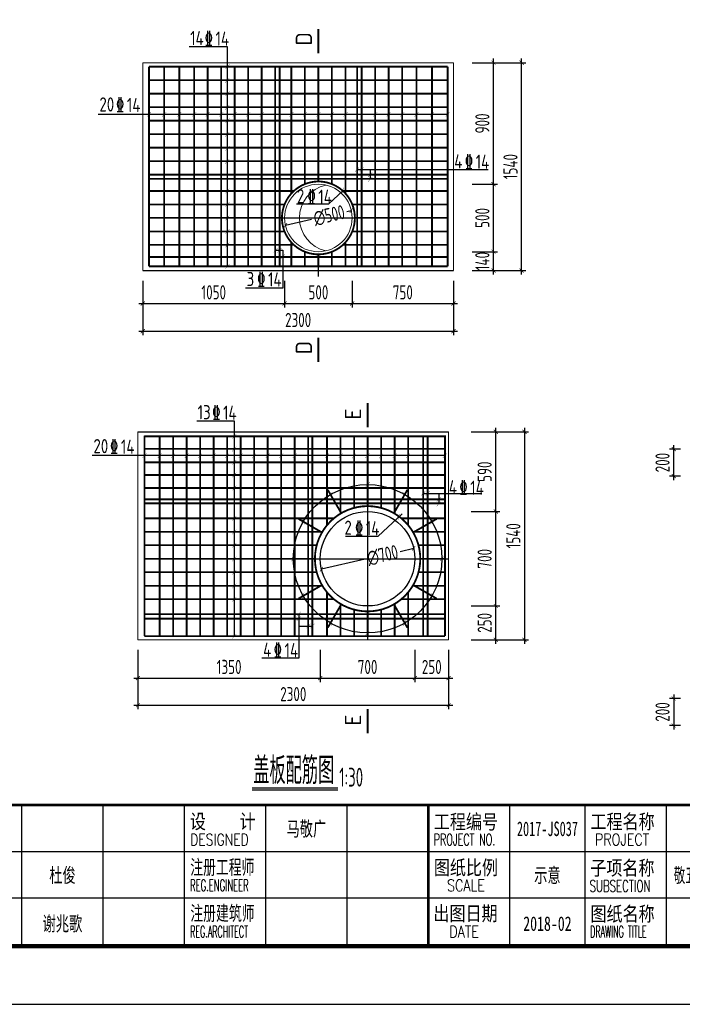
# Model space of a CAD drawing. Extents: x 1154951 to 1182252, y 3484725 to 3514600.
# Tile 3 of 55: x 1166458 to 1171363, y 3484725 to 3492020. Entities that reach past the tile are written whole.
import ezdxf
from ezdxf.enums import TextEntityAlignment as Align

# ---------------------------------------------------------------- set-up
doc = ezdxf.new("R2010")
doc.units = 0
doc.layers.get('0').update_dxf_attribs({"linetype": 'CONTINUOUS'})
doc.layers.get('Defpoints').update_dxf_attribs({"linetype": 'CONTINUOUS'})
for name, color, linetype in [('DIM', 4, 'CONTINUOUS'), ('GPSCOMMON', 7, 'CONTINUOUS'), ('REIN', 1, 'CONTINUOUS'), ('THICK', 6, 'CONTINUOUS'), ('轴线', 5, 'CONTINUOUS')]:
    doc.layers.add(name, color=color, linetype=linetype)
doc.layers.add('JG', color=7, linetype='CONTINUOUS', lineweight=20)
doc.styles.add('gpshz', font='tssdeng.shx', dxfattribs={"width": 0.8, "height": 2.5, "bigfont": 'hztxt.shx'})
doc.styles.add('TSSD_Dimension', font='tssdeng.shx', dxfattribs={"width": 0.7, "bigfont": 'Hztxt.shx'})
doc.styles.add('TSSD_Rein', font='tssdeng.shx', dxfattribs={"width": 0.7, "bigfont": 'hztxt.shx'})
doc.styles.add('图签', font='txt', dxfattribs={"width": 0.66})
doc.styles.add('图签 1', font='romanc.shx', dxfattribs={"width": 0.8})
doc.dimstyles.new('TSSD_30_30', dxfattribs={"dimtxt": 105, "dimasz": 30, "dimexe": 30, "dimexo": 75, "dimgap": 30, "dimtad": 1, "dimdec": 0, "dimzin": 0, "dimdsep": 46, "dimtxsty": 'TSSD_Dimension', "dimblk": 'ARCHTICK', "dimblk1": 'ARCHTICK', "dimblk2": 'ARCHTICK', "dimcen": 0, "dimdle": 30, "dimclrt": 7, "dimadec": 0, "dimazin": 0, "dimtfac": 1, "dimtdec": 0, "dimtix": 1, "dimtmove": 2, "dimatfit": 3, "dimfxl": 0, "dimtolj": 1, "dimtzin": 0, "dimarcsym": 0})

# ---------------------------------------------------------------- blocks, each defined once
blk = doc.blocks.new('_ARCHTICK')
at = {"color": 0, "linetype": 'ByBlock', "const_width": 0.15}
blk.add_lwpolyline([(-0.5, -0.5), (0.5, 0.5)], dxfattribs=at)
blk = doc.blocks.new('*D411')
at = {"layer": 'Defpoints', "color": 0}
for p in [(1169374.8, 3488103.4), (1168692.1, 3487949)]:
    blk.add_point(p, dxfattribs=at)
at = {"layer": 'DIM', "color": 0, "lineweight": -2}
for p, q in [((1169274.9, 3488080.8), (1169374.8, 3488103.4)), ((1169015.1, 3488022.1), (1168692.1, 3487949))]:
    blk.add_line(p, q, dxfattribs=at)
at = {"layer": 'DIM', "color": 0, "lineweight": -2, "xscale": 30, "yscale": 30, "zscale": 30}
for p, rotation in [((1169374.8, 3488103.4), 12.74455608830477), ((1168692.1, 3487949), 192.7445560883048)]:
    blk.add_blockref('_ARCHTICK', p, dxfattribs=dict(at, rotation=rotation))
at = {"layer": 'DIM', "color": 7, "insert": (1169145, 3488051.5), "char_height": 105, "attachment_point": 5, "rotation": 12.74456, "style": 'TSSD_Dimension'}
blk.add_mtext('\\A1;∅700', dxfattribs=at)
blk = doc.blocks.new('*D412')
at = {"layer": 'Defpoints', "color": 0}
for p in [(1168913, 3490606.4), (1168425.3, 3490496.1)]:
    blk.add_point(p, dxfattribs=at)
at = {"layer": 'DIM', "color": 0, "lineweight": -2}
for p, q in [((1168878.7, 3490598.6), (1168913, 3490606.4)), ((1168618.9, 3490539.8), (1168425.3, 3490496.1))]:
    blk.add_line(p, q, dxfattribs=at)
at = {"layer": 'DIM', "color": 0, "lineweight": -2, "xscale": 30, "yscale": 30, "zscale": 30}
for p, rotation in [((1168913, 3490606.4), 12.74455608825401), ((1168425.3, 3490496.1), 192.744556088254)]:
    blk.add_blockref('_ARCHTICK', p, dxfattribs=dict(at, rotation=rotation))
at = {"layer": 'DIM', "color": 7, "insert": (1168748.8, 3490569.2), "char_height": 105, "attachment_point": 5, "rotation": 12.74456, "style": 'TSSD_Dimension'}
blk.add_mtext('\\A1;∅500', dxfattribs=at)
blk = doc.blocks.new('*D413')
at = {"layer": 'Defpoints', "color": 0}
for p in [(1167333.5, 3487426.2), (1168683.5, 3487426.2), (1168683.5, 3487142.2)]:
    blk.add_point(p, dxfattribs=at)
at = {"layer": 'DIM', "color": 0, "lineweight": -2}
for p, q in [((1167333.5, 3487351.2), (1167333.5, 3487112.2)), ((1168683.5, 3487351.2), (1168683.5, 3487112.2)), ((1167303.5, 3487142.2), (1168713.5, 3487142.2))]:
    blk.add_line(p, q, dxfattribs=at)
at = {"layer": 'DIM', "color": 0, "lineweight": -2, "xscale": 30, "yscale": 30, "zscale": 30, "rotation": 180}
blk.add_blockref('_ARCHTICK', (1167333.5, 3487142.2), dxfattribs=at)
at = {"layer": 'DIM', "color": 0, "lineweight": -2, "xscale": 30, "yscale": 30, "zscale": 30}
blk.add_blockref('_ARCHTICK', (1168683.5, 3487142.2), dxfattribs=at)
at = {"layer": 'DIM', "color": 7, "insert": (1168008.5, 3487224.7), "char_height": 105, "attachment_point": 5, "style": 'TSSD_Dimension'}
blk.add_mtext('\\A1;1350', dxfattribs=at)
blk = doc.blocks.new('*D414')
at = {"layer": 'Defpoints', "color": 0}
for p in [(1168683.5, 3487426.2), (1169383.5, 3487426.2), (1169383.5, 3487142.2)]:
    blk.add_point(p, dxfattribs=at)
at = {"layer": 'DIM', "color": 0, "lineweight": -2}
for p, q in [((1168683.5, 3487351.2), (1168683.5, 3487112.2)), ((1169383.5, 3487351.2), (1169383.5, 3487112.2)), ((1168653.5, 3487142.2), (1169413.5, 3487142.2))]:
    blk.add_line(p, q, dxfattribs=at)
at = {"layer": 'DIM', "color": 0, "lineweight": -2, "xscale": 30, "yscale": 30, "zscale": 30, "rotation": 180}
blk.add_blockref('_ARCHTICK', (1168683.5, 3487142.2), dxfattribs=at)
at = {"layer": 'DIM', "color": 0, "lineweight": -2, "xscale": 30, "yscale": 30, "zscale": 30}
blk.add_blockref('_ARCHTICK', (1169383.5, 3487142.2), dxfattribs=at)
at = {"layer": 'DIM', "color": 7, "insert": (1169033.5, 3487224.7), "char_height": 105, "attachment_point": 5, "style": 'TSSD_Dimension'}
blk.add_mtext('\\A1;700', dxfattribs=at)
blk = doc.blocks.new('*D415')
at = {"layer": 'Defpoints', "color": 0}
for p in [(1169383.5, 3487426.2), (1169633.5, 3487426.2), (1169633.5, 3487142.2)]:
    blk.add_point(p, dxfattribs=at)
at = {"layer": 'DIM', "color": 0, "lineweight": -2}
for p, q in [((1169383.5, 3487351.2), (1169383.5, 3487112.2)), ((1169633.5, 3487351.2), (1169633.5, 3487112.2)), ((1169353.5, 3487142.2), (1169663.5, 3487142.2))]:
    blk.add_line(p, q, dxfattribs=at)
at = {"layer": 'DIM', "color": 0, "lineweight": -2, "xscale": 30, "yscale": 30, "zscale": 30, "rotation": 180}
blk.add_blockref('_ARCHTICK', (1169383.5, 3487142.2), dxfattribs=at)
at = {"layer": 'DIM', "color": 0, "lineweight": -2, "xscale": 30, "yscale": 30, "zscale": 30}
blk.add_blockref('_ARCHTICK', (1169633.5, 3487142.2), dxfattribs=at)
at = {"layer": 'DIM', "color": 7, "insert": (1169508.5, 3487224.7), "char_height": 105, "attachment_point": 5, "style": 'TSSD_Dimension'}
blk.add_mtext('\\A1;250', dxfattribs=at)
blk = doc.blocks.new('*D416')
at = {"layer": 'Defpoints', "color": 0}
for p in [(1169725.5, 3487676.2), (1169982.7, 3487676.2), (1169725.5, 3487426.2)]:
    blk.add_point(p, dxfattribs=at)
at = {"layer": 'DIM', "color": 0, "lineweight": -2}
for p, q in [((1169982.7, 3487396.2), (1169982.7, 3487706.2)), ((1169800.5, 3487676.2), (1170012.7, 3487676.2)), ((1169800.5, 3487426.2), (1170012.7, 3487426.2))]:
    blk.add_line(p, q, dxfattribs=at)
at = {"layer": 'DIM', "color": 0, "lineweight": -2, "xscale": 30, "yscale": 30, "zscale": 30}
for p, rotation in [((1169982.7, 3487676.2), 90), ((1169982.7, 3487426.2), 270)]:
    blk.add_blockref('_ARCHTICK', p, dxfattribs=dict(at, rotation=rotation))
at = {"layer": 'DIM', "color": 7, "insert": (1169900.2, 3487551.2), "char_height": 105, "attachment_point": 5, "rotation": 90, "style": 'TSSD_Dimension'}
blk.add_mtext('\\A1;250', dxfattribs=at)
blk = doc.blocks.new('*D417')
at = {"layer": 'Defpoints', "color": 0}
for p in [(1169725.5, 3488376.2), (1169982.7, 3488376.2), (1169725.5, 3487676.2)]:
    blk.add_point(p, dxfattribs=at)
at = {"layer": 'DIM', "color": 0, "lineweight": -2}
for p, q in [((1169800.5, 3488376.2), (1170012.7, 3488376.2)), ((1169982.7, 3487646.2), (1169982.7, 3488406.2)), ((1169800.5, 3487676.2), (1170012.7, 3487676.2))]:
    blk.add_line(p, q, dxfattribs=at)
at = {"layer": 'DIM', "color": 0, "lineweight": -2, "xscale": 30, "yscale": 30, "zscale": 30}
for p, rotation in [((1169982.7, 3488376.2), 90), ((1169982.7, 3487676.2), 270)]:
    blk.add_blockref('_ARCHTICK', p, dxfattribs=dict(at, rotation=rotation))
at = {"layer": 'DIM', "color": 7, "insert": (1169900.2, 3488026.2), "char_height": 105, "attachment_point": 5, "rotation": 90, "style": 'TSSD_Dimension'}
blk.add_mtext('\\A1;700', dxfattribs=at)
blk = doc.blocks.new('*D418')
at = {"layer": 'Defpoints', "color": 0}
for p in [(1169725.5, 3488966.2), (1169982.7, 3488966.2), (1169725.5, 3488376.2)]:
    blk.add_point(p, dxfattribs=at)
at = {"layer": 'DIM', "color": 0, "lineweight": -2}
for p, q in [((1169982.7, 3488346.2), (1169982.7, 3488996.2)), ((1169800.5, 3488966.2), (1170012.7, 3488966.2)), ((1169800.5, 3488376.2), (1170012.7, 3488376.2))]:
    blk.add_line(p, q, dxfattribs=at)
at = {"layer": 'DIM', "color": 0, "lineweight": -2, "xscale": 30, "yscale": 30, "zscale": 30}
for p, rotation in [((1169982.7, 3488966.2), 90), ((1169982.7, 3488376.2), 270)]:
    blk.add_blockref('_ARCHTICK', p, dxfattribs=dict(at, rotation=rotation))
at = {"layer": 'DIM', "color": 7, "insert": (1169900.2, 3488671.2), "char_height": 105, "attachment_point": 5, "rotation": 90, "style": 'TSSD_Dimension'}
blk.add_mtext('\\A1;590', dxfattribs=at)
blk = doc.blocks.new('*D419')
at = {"layer": 'Defpoints', "color": 0}
for p in [(1167369.3, 3490161.2), (1168419.3, 3490161.2), (1168419.3, 3489917.5)]:
    blk.add_point(p, dxfattribs=at)
at = {"layer": 'DIM', "color": 0, "lineweight": -2}
for p, q in [((1167369.3, 3490086.2), (1167369.3, 3489887.5)), ((1168419.3, 3490086.2), (1168419.3, 3489887.5)), ((1167339.3, 3489917.5), (1168449.3, 3489917.5))]:
    blk.add_line(p, q, dxfattribs=at)
at = {"layer": 'DIM', "color": 0, "lineweight": -2, "xscale": 30, "yscale": 30, "zscale": 30, "rotation": 180}
blk.add_blockref('_ARCHTICK', (1167369.3, 3489917.5), dxfattribs=at)
at = {"layer": 'DIM', "color": 0, "lineweight": -2, "xscale": 30, "yscale": 30, "zscale": 30}
blk.add_blockref('_ARCHTICK', (1168419.3, 3489917.5), dxfattribs=at)
at = {"layer": 'DIM', "color": 7, "insert": (1167894.3, 3490000), "char_height": 105, "attachment_point": 5, "style": 'TSSD_Dimension'}
blk.add_mtext('\\A1;1050', dxfattribs=at)
blk = doc.blocks.new('*D420')
at = {"layer": 'Defpoints', "color": 0}
for p in [(1168419.3, 3490161.2), (1168919.3, 3490161.2), (1168919.3, 3489917.5)]:
    blk.add_point(p, dxfattribs=at)
at = {"layer": 'DIM', "color": 0, "lineweight": -2}
for p, q in [((1168419.3, 3490086.2), (1168419.3, 3489887.5)), ((1168919.3, 3490086.2), (1168919.3, 3489887.5)), ((1168389.3, 3489917.5), (1168949.3, 3489917.5))]:
    blk.add_line(p, q, dxfattribs=at)
at = {"layer": 'DIM', "color": 0, "lineweight": -2, "xscale": 30, "yscale": 30, "zscale": 30, "rotation": 180}
blk.add_blockref('_ARCHTICK', (1168419.3, 3489917.5), dxfattribs=at)
at = {"layer": 'DIM', "color": 0, "lineweight": -2, "xscale": 30, "yscale": 30, "zscale": 30}
blk.add_blockref('_ARCHTICK', (1168919.3, 3489917.5), dxfattribs=at)
at = {"layer": 'DIM', "color": 7, "insert": (1168669.3, 3490000), "char_height": 105, "attachment_point": 5, "style": 'TSSD_Dimension'}
blk.add_mtext('\\A1;500', dxfattribs=at)
blk = doc.blocks.new('*D421')
at = {"layer": 'Defpoints', "color": 0}
for p in [(1168919.3, 3490161.2), (1169669.3, 3490161.2), (1169669.3, 3489917.5)]:
    blk.add_point(p, dxfattribs=at)
at = {"layer": 'DIM', "color": 0, "lineweight": -2}
for p, q in [((1168919.3, 3490086.2), (1168919.3, 3489887.5)), ((1169669.3, 3490086.2), (1169669.3, 3489887.5)), ((1168889.3, 3489917.5), (1169699.3, 3489917.5))]:
    blk.add_line(p, q, dxfattribs=at)
at = {"layer": 'DIM', "color": 0, "lineweight": -2, "xscale": 30, "yscale": 30, "zscale": 30, "rotation": 180}
blk.add_blockref('_ARCHTICK', (1168919.3, 3489917.5), dxfattribs=at)
at = {"layer": 'DIM', "color": 0, "lineweight": -2, "xscale": 30, "yscale": 30, "zscale": 30}
blk.add_blockref('_ARCHTICK', (1169669.3, 3489917.5), dxfattribs=at)
at = {"layer": 'DIM', "color": 7, "insert": (1169294.3, 3490000), "char_height": 105, "attachment_point": 5, "style": 'TSSD_Dimension'}
blk.add_mtext('\\A1;750', dxfattribs=at)
blk = doc.blocks.new('*D422')
at = {"layer": 'Defpoints', "color": 0}
for p in [(1169733.5, 3490301.2), (1169965.6, 3490301.2), (1169733.5, 3490161.2)]:
    blk.add_point(p, dxfattribs=at)
at = {"layer": 'DIM', "color": 0, "lineweight": -2}
for p, q in [((1169965.6, 3490131.2), (1169965.6, 3490331.2)), ((1169808.5, 3490301.2), (1169995.6, 3490301.2)), ((1169808.5, 3490161.2), (1169995.6, 3490161.2))]:
    blk.add_line(p, q, dxfattribs=at)
at = {"layer": 'DIM', "color": 0, "lineweight": -2, "xscale": 30, "yscale": 30, "zscale": 30}
for p, rotation in [((1169965.6, 3490301.2), 270), ((1169965.6, 3490161.2), 90)]:
    blk.add_blockref('_ARCHTICK', p, dxfattribs=dict(at, rotation=rotation))
at = {"layer": 'DIM', "color": 7, "insert": (1169883.1, 3490231.2), "char_height": 105, "attachment_point": 5, "rotation": 90, "style": 'TSSD_Dimension'}
blk.add_mtext('\\A1;140', dxfattribs=at)
blk = doc.blocks.new('*D423')
at = {"layer": 'Defpoints', "color": 0}
for p in [(1169733.5, 3490801.2), (1169965.6, 3490801.2), (1169733.5, 3490301.2)]:
    blk.add_point(p, dxfattribs=at)
at = {"layer": 'DIM', "color": 0, "lineweight": -2}
for p, q in [((1169965.6, 3490271.2), (1169965.6, 3490831.2)), ((1169808.5, 3490801.2), (1169995.6, 3490801.2)), ((1169808.5, 3490301.2), (1169995.6, 3490301.2))]:
    blk.add_line(p, q, dxfattribs=at)
at = {"layer": 'DIM', "color": 0, "lineweight": -2, "xscale": 30, "yscale": 30, "zscale": 30}
for p, rotation in [((1169965.6, 3490801.2), 90), ((1169965.6, 3490301.2), 270)]:
    blk.add_blockref('_ARCHTICK', p, dxfattribs=dict(at, rotation=rotation))
at = {"layer": 'DIM', "color": 7, "insert": (1169883.1, 3490551.2), "char_height": 105, "attachment_point": 5, "rotation": 90, "style": 'TSSD_Dimension'}
blk.add_mtext('\\A1;500', dxfattribs=at)
blk = doc.blocks.new('*D424')
at = {"layer": 'Defpoints', "color": 0}
for p in [(1169733.5, 3491701.2), (1169965.6, 3491701.2), (1169733.5, 3490801.2)]:
    blk.add_point(p, dxfattribs=at)
at = {"layer": 'DIM', "color": 0, "lineweight": -2}
for p, q in [((1169808.5, 3491701.2), (1169995.6, 3491701.2)), ((1169965.6, 3490771.2), (1169965.6, 3491731.2)), ((1169808.5, 3490801.2), (1169995.6, 3490801.2))]:
    blk.add_line(p, q, dxfattribs=at)
at = {"layer": 'DIM', "color": 0, "lineweight": -2, "xscale": 30, "yscale": 30, "zscale": 30}
for p, rotation in [((1169965.6, 3491701.2), 90), ((1169965.6, 3490801.2), 270)]:
    blk.add_blockref('_ARCHTICK', p, dxfattribs=dict(at, rotation=rotation))
at = {"layer": 'DIM', "color": 7, "insert": (1169883.1, 3491251.2), "char_height": 105, "attachment_point": 5, "rotation": 90, "style": 'TSSD_Dimension'}
blk.add_mtext('\\A1;900', dxfattribs=at)
blk = doc.blocks.new('*D425')
at = {"layer": 'Defpoints', "color": 0}
for p in [(1169733.5, 3491701.2), (1170173.9, 3491701.2), (1169733.5, 3490161.2)]:
    blk.add_point(p, dxfattribs=at)
at = {"layer": 'DIM', "color": 0, "lineweight": -2}
for p, q in [((1169808.5, 3491701.2), (1170203.9, 3491701.2)), ((1170173.9, 3490131.2), (1170173.9, 3491731.2)), ((1169808.5, 3490161.2), (1170203.9, 3490161.2))]:
    blk.add_line(p, q, dxfattribs=at)
at = {"layer": 'DIM', "color": 0, "lineweight": -2, "xscale": 30, "yscale": 30, "zscale": 30}
for p, rotation in [((1170173.9, 3491701.2), 90), ((1170173.9, 3490161.2), 270)]:
    blk.add_blockref('_ARCHTICK', p, dxfattribs=dict(at, rotation=rotation))
at = {"layer": 'DIM', "color": 7, "insert": (1170091.4, 3490931.2), "char_height": 105, "attachment_point": 5, "rotation": 90, "style": 'TSSD_Dimension'}
blk.add_mtext('\\A1;1540', dxfattribs=at)
blk = doc.blocks.new('*D426')
at = {"layer": 'Defpoints', "color": 0}
for p in [(1169725.5, 3488966.2), (1169725.5, 3487426.2), (1170195, 3487426.2)]:
    blk.add_point(p, dxfattribs=at)
at = {"layer": 'DIM', "color": 0, "lineweight": -2}
for p, q in [((1170195, 3488996.2), (1170195, 3487396.2)), ((1169800.5, 3488966.2), (1170225, 3488966.2)), ((1169800.5, 3487426.2), (1170225, 3487426.2))]:
    blk.add_line(p, q, dxfattribs=at)
at = {"layer": 'DIM', "color": 0, "lineweight": -2, "xscale": 30, "yscale": 30, "zscale": 30}
for p, rotation in [((1170195, 3488966.2), 90), ((1170195, 3487426.2), 270)]:
    blk.add_blockref('_ARCHTICK', p, dxfattribs=dict(at, rotation=rotation))
at = {"layer": 'DIM', "color": 7, "insert": (1170112.5, 3488196.2), "char_height": 105, "attachment_point": 5, "rotation": 90, "style": 'TSSD_Dimension'}
blk.add_mtext('\\A1;1540', dxfattribs=at)
blk = doc.blocks.new('*D427')
at = {"layer": 'Defpoints', "color": 0}
for p in [(1167333.5, 3487426.2), (1169633.5, 3487426.2), (1169633.5, 3486940.9)]:
    blk.add_point(p, dxfattribs=at)
at = {"layer": 'DIM', "color": 0, "lineweight": -2}
for p, q in [((1167333.5, 3487351.2), (1167333.5, 3486910.9)), ((1169633.5, 3487351.2), (1169633.5, 3486910.9)), ((1167303.5, 3486940.9), (1169663.5, 3486940.9))]:
    blk.add_line(p, q, dxfattribs=at)
at = {"layer": 'DIM', "color": 0, "lineweight": -2, "xscale": 30, "yscale": 30, "zscale": 30, "rotation": 180}
blk.add_blockref('_ARCHTICK', (1167333.5, 3486940.9), dxfattribs=at)
at = {"layer": 'DIM', "color": 0, "lineweight": -2, "xscale": 30, "yscale": 30, "zscale": 30}
blk.add_blockref('_ARCHTICK', (1169633.5, 3486940.9), dxfattribs=at)
at = {"layer": 'DIM', "color": 7, "insert": (1168483.5, 3487023.4), "char_height": 105, "attachment_point": 5, "style": 'TSSD_Dimension'}
blk.add_mtext('\\A1;2300', dxfattribs=at)
blk = doc.blocks.new('*D428')
at = {"layer": 'Defpoints', "color": 0}
for p in [(1167369.3, 3490161.2), (1169669.3, 3490161.2), (1169669.3, 3489712.3)]:
    blk.add_point(p, dxfattribs=at)
at = {"layer": 'DIM', "color": 0, "lineweight": -2}
for p, q in [((1167369.3, 3490086.2), (1167369.3, 3489682.3)), ((1169669.3, 3490086.2), (1169669.3, 3489682.3)), ((1167339.3, 3489712.3), (1169699.3, 3489712.3))]:
    blk.add_line(p, q, dxfattribs=at)
at = {"layer": 'DIM', "color": 0, "lineweight": -2, "xscale": 30, "yscale": 30, "zscale": 30, "rotation": 180}
blk.add_blockref('_ARCHTICK', (1167369.3, 3489712.3), dxfattribs=at)
at = {"layer": 'DIM', "color": 0, "lineweight": -2, "xscale": 30, "yscale": 30, "zscale": 30}
blk.add_blockref('_ARCHTICK', (1169669.3, 3489712.3), dxfattribs=at)
at = {"layer": 'DIM', "color": 7, "insert": (1168519.3, 3489794.8), "char_height": 105, "attachment_point": 5, "style": 'TSSD_Dimension'}
blk.add_mtext('\\A1;2300', dxfattribs=at)
blk = doc.blocks.new('*D434')
at = {"layer": 'Defpoints', "color": 0}
for p in [(1171299.5, 3488838.7), (1171425.7, 3488838.7), (1171425.7, 3488638.7)]:
    blk.add_point(p, dxfattribs=at)
at = {"layer": 'DIM', "color": 0, "lineweight": -2}
for p, q in [((1171299.5, 3488608.7), (1171299.5, 3488868.7)), ((1171350.7, 3488838.7), (1171269.5, 3488838.7)), ((1171350.7, 3488638.7), (1171269.5, 3488638.7))]:
    blk.add_line(p, q, dxfattribs=at)
at = {"layer": 'DIM', "color": 0, "lineweight": -2, "xscale": 30, "yscale": 30, "zscale": 30}
for p, rotation in [((1171299.5, 3488838.7), 270), ((1171299.5, 3488638.7), 90)]:
    blk.add_blockref('_ARCHTICK', p, dxfattribs=dict(at, rotation=rotation))
at = {"layer": 'DIM', "color": 7, "insert": (1171217, 3488738.7), "char_height": 105, "attachment_point": 5, "rotation": 90, "style": 'TSSD_Dimension'}
blk.add_mtext('\\A1;200', dxfattribs=at)
blk = doc.blocks.new('*D436')
at = {"layer": 'Defpoints', "color": 0}
for p in [(1171425.7, 3486991.2), (1171299.5, 3486791.2), (1171425.7, 3486791.2)]:
    blk.add_point(p, dxfattribs=at)
at = {"layer": 'DIM', "color": 0, "lineweight": -2}
for p, q in [((1171350.7, 3486991.2), (1171269.5, 3486991.2)), ((1171299.5, 3487021.2), (1171299.5, 3486761.2)), ((1171350.7, 3486791.2), (1171269.5, 3486791.2))]:
    blk.add_line(p, q, dxfattribs=at)
at = {"layer": 'DIM', "color": 0, "lineweight": -2, "xscale": 30, "yscale": 30, "zscale": 30}
for p, rotation in [((1171299.5, 3486991.2), 270), ((1171299.5, 3486791.2), 90)]:
    blk.add_blockref('_ARCHTICK', p, dxfattribs=dict(at, rotation=rotation))
at = {"layer": 'DIM', "color": 7, "insert": (1171217, 3486891.2), "char_height": 105, "attachment_point": 5, "rotation": 90, "style": 'TSSD_Dimension'}
blk.add_mtext('\\A1;200', dxfattribs=at)
blk = doc.blocks.new('*U288')
at = {"color": 0}
for p, q in [((171, 10.34), (171, 34.34)), ((185, 10.34), (185, 34.34)), ((199, 10.34), (199, 34.34)), ((213, 10.34), (213, 34.34)), ((227, 10.34), (227, 34.34)), ((255, 10.34), (255, 34.34)), ((268, 10.34), (268, 34.34)), ((282, 10.34), (282, 34.34)), ((115, 26.34), (330, 26.34)), ((115, 18.34), (327, 18.34))]:
    blk.add_line(p, q, dxfattribs=at)
blk.add_lwpolyline([(0, 0), (420, 0), (420, 297), (0, 297)], close=True, dxfattribs=at)
for points, const_width in [([(410, 10), (410, 287), (25, 287), (25, 10), (410, 10)], 0.75), ([(25, 34.34), (410, 34.34)], 0.5), ([(241, 10.34), (241, 34.34)], 0.5)]:
    blk.add_lwpolyline(points, dxfattribs=dict(at, const_width=const_width))
at = {"color": 0, "linetype": 'Continuous'}
for s, height, style, width, p in [('设    计', 2.5, '图签', 0.85, (199.94, 30.25)), ('工程编号', 2.5, '图签', 0.85, (241.94, 30.2)), ('工程名称', 2.5, '图签', 0.85, (268.91, 30.22)), ('DESIGNED', 2, '图签 1', 0.78, (199.99, 27.38)), ('PROJECT NO.', 2, '图签 1', 0.6, (241.93, 27.38)), ('PROJECT', 2, '图签 1', 0.8, (269.68, 27.39)), ('注册工程师', 2.5, '图签', 0.68, (200, 22.38)), ('图纸比例', 2.5, '图签', 0.85, (241.94, 22.31)), ('子项名称', 2.5, '图签', 0.85, (268.88, 22.24)), ('REG.ENGINEER', 2, '图签 1', 0.53, (199.98, 19.5)), ('SCALE', 2, '图签 1', 0.8, (244.22, 19.48)), ('SUBSECTION', 2, '图签 1', 0.64, (268.76, 19.39)), ('注册建筑师', 2.5, '图签', 0.68, (200.02, 14.45)), ('出图日期', 2.5, '图签', 0.85, (241.87, 14.4)), ('图纸名称', 2.5, '图签', 0.85, (268.91, 14.33)), ('REG.ARCHITECT', 2, '图签 1', 0.5, (199.98, 11.52)), ('DATE', 2, '图签 1', 0.8, (244.61, 11.52)), ('DRAWING TITLE', 2, '图签 1', 0.5, (268.86, 11.53))]:
    blk.add_text(s, height=height, dxfattribs=dict(at, style=style, width=width)).set_placement(p)
at = {"color": 0, "linetype": 'Continuous', "style": '图签', "flags": 8}
for tag, width, p, p2 in [('设计总负责', 0.611046, (130.25, 28.99), (141.11, 28.99)), ('工程名称', 2.988281, (283.25, 28.99), (325.75, 28.99)), ('图纸编号', 2.575163, (345.13, 28.99), (381.76, 28.99)), ('子项名称', 2.988281, (283.25, 20.99), (325.75, 20.99))]:
    blk.add_attdef(tag, text='', height=2.5, dxfattribs=dict(at, width=width)).set_placement(p, p2, align=Align.FIT)
at = {"color": 0, "linetype": 'Continuous', "ltscale": 0.055, "style": '图签', "flags": 8}
for tag, width, p, p2 in [('审定', 1.617188, (172.25, 28.99), (183.75, 28.99)), ('设计', 1.617188, (214.25, 28.99), (225.75, 28.99)), ('工程编号', 0.738284, (256.25, 28.99), (266.75, 28.99)), ('版本', 1.530605, (397.87, 28.99), (408.75, 28.99)), ('设计负责', 0.763807, (130.25, 20.99), (141.11, 20.99)), ('审核', 1.617188, (172.25, 20.99), (183.75, 20.99)), ('注册工程师', 0.646875, (214.25, 20.99), (225.75, 20.99)), ('图纸比例', 0.738284, (256.25, 20.99), (266.75, 20.99)), ('专业负责', 0.763807, (130.25, 12.65), (141.11, 12.65)), ('校核', 1.617188, (172.25, 12.65), (183.75, 12.65)), ('注册建筑师', 0.646875, (214.25, 12.65), (225.75, 12.65)), ('出图日期', 0.738284, (256.25, 12.65), (266.75, 12.65))]:
    blk.add_attdef(tag, text='', height=2.5, dxfattribs=dict(at, width=width)).set_placement(p, p2, align=Align.FIT)
at = {"color": 0, "linetype": 'Continuous', "style": '图签'}
for tag, p, width in [('设计证书', (43.26, 16.37), 1.55), ('咨询证书', (43.26, 12.88), 0.9)]:
    blk.add_attdef(tag, p, '', height=2, dxfattribs=dict(at, width=width))
at = {"color": 0, "linetype": 'Continuous', "style": '图签', "width": 0.85}
for tag, height, p in [('图纸名称_2_1', 2.2, (305.02, 15.12)), ('图纸名称_1_1', 2.5, (305.02, 13.35)), ('图纸名称_2_2', 2.2, (305.02, 11.51))]:
    blk.add_attdef(tag, text='', height=height, dxfattribs=at).set_placement(p, align=Align.CENTER)
blk = doc.blocks.new('20180504.1552415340')
for p, q in [((1167995.8, 3491818.4), (1167713, 3491818.4)), ((1167995.8, 3490192.4), (1167995.8, 3491818.4)), ((1169626.2, 3491318.4), (1167039.1, 3491318.4)), ((1168955.7, 3490909.5), (1169926.8, 3490909.5)), ((1169053.5, 3490909.5), (1169053.5, 3490841.2)), ((1168849.8, 3490752), (1168747.6, 3490655.8)), ((1168506.3, 3490655.8), (1168747.6, 3490655.8)), ((1168349.4, 3490312.5), (1168405.9, 3490312.5)), ((1168405.9, 3490312.5), (1168405.9, 3490030)), ((1167369.3, 3490161.2), (1169669.3, 3490161.2)), ((1168405.9, 3490030), (1168130.1, 3490030)), ((1168047.2, 3489044.8), (1167769.5, 3489044.8)), ((1168047.2, 3487453.3), (1168047.2, 3489044.8)), ((1167333.5, 3488966.2), (1169633.5, 3488966.2)), ((1169606, 3488790.1), (1166994.5, 3488790.1)), ((1169445.6, 3488510.3), (1169880.3, 3488510.3)), ((1169560.5, 3488510.3), (1169560.5, 3488436.2)), ((1169288.4, 3488359), (1169111.8, 3488192.8)), ((1168870.4, 3488192.8), (1169111.8, 3488192.8)), ((1168523.9, 3487616.2), (1168523.9, 3487289.3)), ((1168523.9, 3487526.7), (1168623.9, 3487526.7)), ((1168523.9, 3487289.3), (1168249.6, 3487289.3)), ((1168178.9, 3486314.5), (1168813.6, 3486314.5)), ((1168179.8, 3486330.3), (1168813.6, 3486330.3))]:
    blk.add_line(p, q)
at = {"const_width": 2}
for points in [[(1168010.8, 3491689), (1167980.9, 3491654.7)], [(1168010.8, 3491589), (1167980.9, 3491554.7)], [(1168010.8, 3491489), (1167980.9, 3491454.7)], [(1167430.5, 3491335.6), (1167400.6, 3491301.3)], [(1167542.7, 3491335.6), (1167512.8, 3491301.3)], [(1167654.8, 3491335.6), (1167624.8, 3491301.3)], [(1167764.4, 3491335.6), (1167734.5, 3491301.3)], [(1167864.4, 3491335.6), (1167834.5, 3491301.3)], [(1167964.4, 3491335.6), (1167934.5, 3491301.3)], [(1168010.8, 3491389), (1167980.9, 3491354.7)], [(1168064.4, 3491335.6), (1168034.5, 3491301.3)], [(1168164.4, 3491335.6), (1168134.5, 3491301.3)], [(1168264.4, 3491335.6), (1168234.5, 3491301.3)], [(1168484.3, 3491335.6), (1168454.4, 3491301.3)], [(1168584.3, 3491335.6), (1168554.4, 3491301.3)], [(1168684.3, 3491335.6), (1168654.4, 3491301.3)], [(1168784.3, 3491335.6), (1168754.4, 3491301.3)], [(1168884.3, 3491335.6), (1168854.4, 3491301.3)], [(1169104.2, 3491335.6), (1169074.3, 3491301.3)], [(1169204.2, 3491335.6), (1169174.3, 3491301.3)], [(1169304.2, 3491335.6), (1169274.3, 3491301.3)], [(1169411.2, 3491335.6), (1169381.3, 3491301.3)], [(1169525.2, 3491335.6), (1169495.3, 3491301.3)], [(1169641.2, 3491335.6), (1169611.3, 3491301.3)], [(1168010.8, 3491289), (1167980.9, 3491254.7)], [(1168010.8, 3491189), (1167980.9, 3491154.7)], [(1168010.8, 3491083.2), (1167980.9, 3491049)], [(1168010.8, 3490989), (1167980.9, 3490954.7)], [(1168970.7, 3490926.6), (1168940.8, 3490892.3)], [(1169004.2, 3490926.6), (1168974.3, 3490892.3)], [(1169068.5, 3490889), (1169038.6, 3490854.7)], [(1169068.5, 3490854.6), (1169038.6, 3490820.3)], [(1168010.8, 3490768.3), (1167980.9, 3490734.1)], [(1168854.2, 3490774.3), (1168845.4, 3490729.7)], [(1168010.8, 3490668.3), (1167980.9, 3490634.1)], [(1168010.8, 3490568.3), (1167980.9, 3490534.1)], [(1168010.8, 3490468.3), (1167980.9, 3490434.1)], [(1168010.8, 3490368.3), (1167980.9, 3490334.1)], [(1168368, 3490329.7), (1168338.1, 3490295.4)], [(1168397.9, 3490329.7), (1168368, 3490295.4)], [(1168420.9, 3490282.1), (1168391, 3490247.9)], [(1168010.8, 3490209.5), (1167980.9, 3490175.3)], [(1168061.2, 3488949.5), (1168031.3, 3488915.2)], [(1168061.2, 3488856.6), (1168031.3, 3488822.3)], [(1167395.6, 3488806.1), (1167365.7, 3488771.8)], [(1167508, 3488806.1), (1167478.1, 3488771.8)], [(1167608, 3488806.1), (1167578.1, 3488771.8)], [(1167708, 3488806.1), (1167678.1, 3488771.8)], [(1167808, 3488806.1), (1167778.1, 3488771.8)], [(1167908, 3488806.1), (1167878.1, 3488771.8)], [(1168008, 3488806.1), (1167978.1, 3488771.8)], [(1168108, 3488806.1), (1168078.1, 3488771.8)], [(1168208, 3488806.1), (1168178.1, 3488771.8)], [(1168308, 3488806.1), (1168278.1, 3488771.8)], [(1168409, 3488807.2), (1168379.1, 3488772.9)], [(1168509, 3488807.2), (1168479.1, 3488772.9)], [(1168748.4, 3488807.2), (1168718.5, 3488772.9)], [(1168848.4, 3488806.1), (1168818.5, 3488771.8)], [(1168948.4, 3488806.1), (1168918.5, 3488771.8)], [(1169048.4, 3488807.2), (1169018.5, 3488772.9)], [(1169148.4, 3488806.1), (1169118.5, 3488771.8)], [(1169248.4, 3488806.1), (1169218.5, 3488771.8)], [(1169348.4, 3488807.2), (1169318.5, 3488772.9)], [(1169621, 3488807.2), (1169591, 3488772.9)], [(1168061.2, 3488756.6), (1168031.3, 3488722.3)], [(1168061.2, 3488663.2), (1168031.3, 3488628.9)], [(1168061.2, 3488566.4), (1168031.3, 3488532.2)], [(1169048.4, 3488593.4), (1169018.5, 3488559.1)], [(1168773.4, 3488519.7), (1168743.5, 3488485.4)], [(1169293.5, 3488519.7), (1169323.4, 3488485.4)], [(1169460.5, 3488527.5), (1169430.6, 3488493.2)], [(1169494, 3488527.5), (1169464.1, 3488493.2)], [(1169575.4, 3488484), (1169545.5, 3488449.7)], [(1169575.4, 3488449.6), (1169545.5, 3488415.3)], [(1168061.2, 3488342.2), (1168031.3, 3488307.9)], [(1169271.3, 3488361), (1169262.6, 3488316.3)], [(1168549, 3488322.4), (1168565.4, 3488280)], [(1169518, 3488322.4), (1169501.6, 3488280)], [(1168061.2, 3488242.2), (1168031.3, 3488207.9)], [(1168061.2, 3488142.2), (1168031.3, 3488107.9)], [(1168061.2, 3488042.2), (1168031.3, 3488007.9)], [(1168497.4, 3488042.2), (1168467.5, 3488007.9)], [(1169598.4, 3488043.4), (1169568.5, 3488009.1)], [(1168061.2, 3487942.2), (1168031.3, 3487907.9)], [(1168061.2, 3487842.1), (1168031.3, 3487807.8)], [(1168563.4, 3487774.6), (1168549.1, 3487731)], [(1169510.2, 3487774), (1169509.3, 3487728.5)], [(1168061.2, 3487742.2), (1168031.3, 3487707.9)], [(1168538.8, 3487633.4), (1168508.9, 3487599.1)], [(1168538.8, 3487598.9), (1168508.9, 3487564.7)], [(1168609, 3487543.8), (1168579.1, 3487509.5)], [(1168638.9, 3487543.8), (1168609, 3487509.5)], [(1168751.3, 3487570), (1168767.7, 3487527.5)], [(1169315.7, 3487570), (1169299.3, 3487527.5)], [(1168061.2, 3487469.3), (1168031.3, 3487435)], [(1169047.4, 3487492.2), (1169017.5, 3487457.9)]]:
    blk.add_lwpolyline(points, dxfattribs=at)
for radius in [550, 350]:
    blk.add_circle((1169033.5, 3488026.2), radius)
at = {"layer": 'JG'}
for p, q in [((1167369.3, 3490161.2), (1167369.3, 3491701.2)), ((1167369.3, 3491701.2), (1169669.3, 3491701.2)), ((1169669.3, 3491701.2), (1169669.3, 3490161.2)), ((1167333.5, 3487426.2), (1167333.5, 3488966.2)), ((1169633.5, 3488966.2), (1169633.5, 3487426.2)), ((1169633.5, 3487426.2), (1167333.5, 3487426.2))]:
    blk.add_line(p, q, dxfattribs=at)
for centre, radius in [((1168669.3, 3490551.2), 250), ((1169033.5, 3488026.2), 350)]:
    blk.add_circle(centre, radius, dxfattribs=at)
blk.add_arc((1168779.3, 3490551.2), 250, 102.70899, 257.29101, dxfattribs=at)
at = {"layer": 'REIN', "const_width": 13.5}
for points in [[(1167415.5, 3491671.9), (1167415.5, 3490192.4)], [(1167415.5, 3491671.9), (1169626.2, 3491671.9)], [(1167527.8, 3491671.9), (1167527.8, 3490192.4)], [(1167639.8, 3491671.9), (1167639.8, 3490192.4)], [(1167749.4, 3491671.9), (1167749.4, 3490192.4)], [(1167849.4, 3491671.9), (1167849.4, 3490192.4)], [(1167949.4, 3491671.9), (1167949.4, 3490192.4)], [(1168049.4, 3491671.9), (1168049.4, 3490192.4)], [(1168149.4, 3491671.9), (1168149.4, 3490192.4)], [(1168249.4, 3491671.9), (1168249.4, 3490192.4)], [(1168349.4, 3491671.9), (1168349.4, 3490192.4)], [(1168382.9, 3491671.9), (1168382.9, 3490192.4)], [(1168469.3, 3491671.9), (1168469.3, 3490732.6)], [(1168569.3, 3491671.9), (1168569.3, 3490802)], [(1168669.3, 3491671.9), (1168669.3, 3490821.2)], [(1168769.3, 3491671.9), (1168769.3, 3490802)], [(1168869.3, 3491671.9), (1168869.3, 3490732.6)], [(1168955.7, 3491671.9), (1168955.7, 3490192.4)], [(1168989.2, 3491671.9), (1168989.2, 3490192.4)], [(1169089.2, 3491671.9), (1169089.2, 3490192.4)], [(1169189.2, 3491671.9), (1169189.2, 3490192.4)], [(1169289.2, 3491671.9), (1169289.2, 3490192.4)], [(1169396.2, 3491671.9), (1169396.2, 3490192.4)], [(1169510.3, 3491671.9), (1169510.3, 3490192.4)], [(1169626.2, 3491671.9), (1169626.2, 3490192.4)], [(1167415.5, 3491571.9), (1169626.2, 3491571.9)], [(1167415.5, 3491471.9), (1169626.2, 3491471.9)], [(1167415.5, 3491371.9), (1169626.2, 3491371.9)], [(1167415.5, 3491271.9), (1169626.2, 3491271.9)], [(1167415.5, 3491171.9), (1169626.2, 3491171.9)], [(1167415.5, 3491071.9), (1169626.2, 3491071.9)], [(1167415.5, 3490971.9), (1169626.2, 3490971.9)], [(1167415.5, 3490871.9), (1169626.2, 3490871.9)], [(1167415.5, 3490841.2), (1169626.2, 3490841.2)], [(1167415.5, 3490751.2), (1168487.9, 3490751.2)], [(1168850.7, 3490751.2), (1169626.2, 3490751.2)], [(1167415.5, 3490651.2), (1168418.5, 3490651.2)], [(1168920.1, 3490651.2), (1169626.2, 3490651.2)], [(1167415.5, 3490551.2), (1168399.3, 3490551.2)], [(1168939.3, 3490551.2), (1169626.2, 3490551.2)], [(1167415.5, 3490451.2), (1168418.5, 3490451.2)], [(1168920.1, 3490451.2), (1169626.2, 3490451.2)], [(1167415.5, 3490351.2), (1168487.9, 3490351.2)], [(1168469.3, 3490369.8), (1168469.3, 3490192.4)], [(1168569.3, 3490300.4), (1168569.3, 3490192.4)], [(1168769.3, 3490300.4), (1168769.3, 3490192.4)], [(1168850.7, 3490351.2), (1169626.2, 3490351.2)], [(1168869.3, 3490369.8), (1168869.3, 3490192.4)], [(1167415.5, 3490261.2), (1169626.2, 3490261.2)], [(1168669.3, 3490281.2), (1168669.3, 3490192.4)], [(1167415.5, 3490192.4), (1169626.2, 3490192.4)], [(1167381.7, 3488939.1), (1167381.7, 3487453.3)], [(1167381.7, 3488933.5), (1169606, 3488933.5)], [(1167494.1, 3488939.5), (1167494.1, 3487453.3)], [(1167594.1, 3488939.5), (1167594.1, 3487453.3)], [(1167694.1, 3488939.5), (1167694.1, 3487453.3)], [(1167794.1, 3488939.5), (1167794.1, 3487453.3)], [(1167894.1, 3488939.5), (1167894.1, 3487453.3)], [(1167994.1, 3488939.5), (1167994.1, 3487453.3)], [(1168094.1, 3488939.5), (1168094.1, 3487453.3)], [(1168194.1, 3488939.5), (1168194.1, 3487453.3)], [(1168294.1, 3488939.5), (1168294.1, 3487453.3)], [(1168394.1, 3488939.5), (1168394.1, 3487453.3)], [(1168494.1, 3488939.5), (1168494.1, 3487453.3)], [(1168594.1, 3488939.5), (1168594.1, 3487453.3)], [(1168623.9, 3488939.5), (1168623.9, 3487453.3)], [(1168733.5, 3488939.6), (1168733.5, 3488275.4)], [(1168833.5, 3488939.6), (1168833.5, 3488361)], [(1168933.5, 3488939.6), (1168933.5, 3488403.2)], [(1169033.5, 3488939.6), (1169033.5, 3488416.2)], [(1169133.5, 3488939.6), (1169133.5, 3488403.2)], [(1169233.5, 3488939.6), (1169233.5, 3488361)], [(1169333.5, 3488939.6), (1169333.5, 3488275.4)], [(1169445.3, 3488939.5), (1169445.3, 3487453.3)], [(1169478.8, 3488939.5), (1169478.8, 3487453.3)], [(1169606, 3488939.5), (1169606, 3487453.3)], [(1167381.7, 3488840.6), (1169606, 3488840.6)], [(1167381.7, 3488740.6), (1169606, 3488740.6)], [(1167381.7, 3488647.2), (1169606, 3488647.2)], [(1167381.7, 3488550.5), (1169606, 3488550.5)], [(1169033.5, 3488416.2), (1169033.5, 3488616.2)], [(1168838.5, 3488364), (1168738.5, 3488537.2)], [(1169228.5, 3488364), (1169328.5, 3488537.2)], [(1167381.7, 3488466.9), (1169606, 3488466.9)], [(1167381.7, 3488436.2), (1169606, 3488436.2)], [(1167381.6, 3488326.2), (1168784.3, 3488326.2)], [(1168695.7, 3488221.2), (1168522.5, 3488321.2)], [(1169282.7, 3488326.2), (1169606, 3488326.2)], [(1169371.2, 3488221.2), (1169544.4, 3488321.2)], [(1167381.6, 3488226.2), (1168698.7, 3488226.2)], [(1169368.3, 3488226.2), (1169606, 3488226.2)], [(1167381.6, 3488126.2), (1168656.5, 3488126.2)], [(1169410.4, 3488126.2), (1169606, 3488126.2)], [(1167381.6, 3488026.2), (1168643.5, 3488026.2)], [(1168473.5, 3488026.2), (1168643.6, 3488026.2)], [(1169423.5, 3488026.2), (1169606, 3488026.2)], [(1169423.5, 3488026.2), (1169612.8, 3488026.2)], [(1167381.6, 3487926.2), (1168656.5, 3487926.2)], [(1169410.4, 3487926.2), (1169606, 3487926.2)], [(1167381.6, 3487826.2), (1168698.7, 3487826.2)], [(1168695.7, 3487831.2), (1168522.5, 3487731.2)], [(1169368.3, 3487826.2), (1169606, 3487826.2)], [(1169371.2, 3487831.2), (1169544.4, 3487731.2)], [(1168733.5, 3487777), (1168733.5, 3487453.5)], [(1169333.5, 3487777), (1169333.5, 3487453.5)], [(1167381.6, 3487726.2), (1168784.3, 3487726.2)], [(1168838.5, 3487688.5), (1168738.5, 3487515.3)], [(1168833.5, 3487691.4), (1168833.5, 3487453.5)], [(1169228.5, 3487688.5), (1169328.5, 3487515.3)], [(1169233.5, 3487691.4), (1169233.5, 3487453.5)], [(1169282.7, 3487726.2), (1169612.8, 3487726.2)], [(1167381.7, 3487616.2), (1169606, 3487616.2)], [(1168933.5, 3487649.3), (1168933.5, 3487453.5)], [(1169033.5, 3487636.2), (1169033.5, 3487453.3)], [(1169033.5, 3487636.2), (1169033.5, 3487453.5)], [(1169133.5, 3487649.3), (1169133.5, 3487453.5)], [(1167381.7, 3487581.8), (1169606, 3487581.8)], [(1167381.7, 3487453.3), (1169606, 3487453.3)]]:
    blk.add_lwpolyline(points, dxfattribs=at)
for points in [[(1168669.3, 3490821.2, 2.414214), (1168939.3, 3490551.2, 0.414214), (1168669.3, 3490821.2, 1)], [(1169033.5, 3488416.2, 1), (1169033.5, 3487636.2, 1), (1169033.5, 3488416.2, 1), (1169033.5, 3487636.2, 1)]]:
    blk.add_lwpolyline(points, format="xyb", dxfattribs=at)
at = {"layer": 'THICK', "const_width": 15}
for points in [[(1168669.3, 3491770.4), (1168669.3, 3491950.4)], [(1168669.3, 3489663), (1168669.3, 3489483)], [(1169033.5, 3488999.4), (1169033.5, 3489179.4)], [(1169033.5, 3486912.1), (1169033.5, 3486732.1)]]:
    blk.add_lwpolyline(points, dxfattribs=at)
at = {"layer": '轴线', "color": 2, "ltscale": 0.05}
for p, q in [((1168669.3, 3490821.2), (1168669.3, 3490985.6)), ((1168234.9, 3490551.2), (1169103.7, 3490551.2)), ((1168669.3, 3490116.8), (1168669.3, 3490281.2)), ((1169033.5, 3488626.2), (1169033.5, 3487426.2)), ((1168433.5, 3488026.2), (1169633.5, 3488026.2))]:
    blk.add_line(p, q, dxfattribs=at)
at = {"layer": 'GPSCOMMON'}
ref = blk.add_blockref('*U288', (1159120.4, 3484725.3), dxfattribs=dict(at, xscale=43, yscale=43, zscale=43))
ref.add_attrib('子项名称', '敬五路、珠江路（东环路~张庄镇）供水管道工程', dxfattribs={"layer": '0', "color": 0, "height": 107.5, "style": '图签', "width": 0.552871, "flags": 8}).set_placement((1171300.2, 3485627.9), (1173127.7, 3485627.9), align=Align.FIT)
ref.add_attrib('出图日期', '2018-02', dxfattribs={"layer": '0', "color": 0, "height": 107.5, "style": '图签', "width": 0.7, "flags": 8}).set_placement((1170364.9, 3485269.3), align=Align.CENTER)
ref.add_attrib('图纸比例', '示意', dxfattribs={"layer": '0', "color": 0, "height": 107.5, "style": '图签', "width": 0.7, "flags": 8}).set_placement((1170364.9, 3485627.9), align=Align.CENTER)
ref.add_attrib('工程编号', '2017-JS037', dxfattribs={"layer": '0', "color": 0, "height": 107.5, "style": '图签', "width": 0.587346, "flags": 8}).set_placement((1170139.2, 3485971.9), (1170590.7, 3485971.9), align=Align.FIT)
ref.add_attrib('设计', '马敬广', dxfattribs={"layer": '0', "color": 0, "height": 107.5, "style": '图签', "width": 0.7, "flags": 8}).set_placement((1168580.4, 3485971.9), align=Align.CENTER)
ref.add_attrib('校核', '谢兆歌', dxfattribs={"layer": '0', "color": 0, "height": 107.5, "style": '图签', "width": 0.7, "flags": 8}).set_placement((1166774.4, 3485269.3), align=Align.CENTER)
ref.add_attrib('审核', '杜俊', dxfattribs={"layer": '0', "color": 0, "height": 107.5, "style": '图签', "width": 0.7, "flags": 8}).set_placement((1166774.4, 3485627.9), align=Align.CENTER)
for s, height, style, width, p in [('14', 105, 'gpshz', 0.8, (1167719.6, 3491830.9)), ('%%132', 105, 'TSSD_Rein', 0.7, (1167826.5, 3491831)), ('14', 105, 'gpshz', 0.8, (1167907.8, 3491827.2)), ('20', 105, 'gpshz', 0.8, (1167048, 3491339.4)), ('%%132', 105, 'TSSD_Rein', 0.7, (1167170.4, 3491339.6)), ('14', 105, 'gpshz', 0.8, (1167251.6, 3491335.7)), ('4', 105, 'gpshz', 0.8, (1169675.2, 3490918.4)), ('%%132', 105, 'TSSD_Rein', 0.7, (1169752.8, 3490918.5)), ('14', 105, 'gpshz', 0.8, (1169834, 3490914.7)), ('2', 105, 'gpshz', 0.8, (1168510, 3490659)), ('%%132', 105, 'TSSD_Rein', 0.7, (1168587.6, 3490659.2)), ('14', 105, 'gpshz', 0.8, (1168668.9, 3490655.3)), ('3', 105, 'gpshz', 0.8, (1168137.7, 3490046.2)), ('%%132', 105, 'TSSD_Rein', 0.7, (1168215.3, 3490046.4)), ('14', 105, 'gpshz', 0.8, (1168296.6, 3490042.5)), ('13', 105, 'gpshz', 0.8, (1167775.4, 3489059.4)), ('%%132', 105, 'TSSD_Rein', 0.7, (1167882.4, 3489059.5)), ('14', 105, 'gpshz', 0.8, (1167963.6, 3489055.6)), ('20', 105, 'gpshz', 0.8, (1167003.7, 3488807.9)), ('%%132', 105, 'TSSD_Rein', 0.7, (1167126, 3488808)), ('14', 105, 'gpshz', 0.8, (1167207.3, 3488804.1)), ('4', 105, 'gpshz', 0.8, (1169635, 3488503.4)), ('%%132', 105, 'TSSD_Rein', 0.7, (1169712.6, 3488503.5)), ('14', 105, 'gpshz', 0.8, (1169793.8, 3488499.6)), ('2', 105, 'gpshz', 0.8, (1168861.7, 3488203.6)), ('%%132', 105, 'TSSD_Rein', 0.7, (1168939.3, 3488203.7)), ('14', 105, 'gpshz', 0.8, (1169020.6, 3488199.8)), ('4', 105, 'gpshz', 0.8, (1168260.4, 3487299.8)), ('%%132', 105, 'TSSD_Rein', 0.7, (1168338, 3487300)), ('14', 105, 'gpshz', 0.8, (1168419.2, 3487296.1)), ('盖板配筋图', 200, 'gpshz', 0.6, (1168186.7, 3486357)), ('1:30', 140, 'gpshz', 0.6, (1168823, 3486338))]:
    blk.add_text(s, height=height, dxfattribs=dict(style=style, width=width)).set_placement(p)
at = {"layer": 'THICK', "style": 'gpshz'}
for s, p in [('D', (1168621.8, 3491828.1)), ('D', (1168621.8, 3489540.7)), ('E', (1168986, 3489057.1)), ('E', (1168986, 3486789.8))]:
    blk.add_text(s, height=120, rotation=90, dxfattribs=at).set_placement(p)
at = {"layer": 'DIM'}
for base, p1, p2, angle, picture, middle in [((1169965.6, 3491701.2), (1169733.5, 3490801.2), (1169733.5, 3491701.2), 90, '*D424', (1169883.1, 3491251.2)), ((1170173.9, 3491701.2), (1169733.5, 3490161.2), (1169733.5, 3491701.2), 90, '*D425', (1170091.4, 3490931.2)), ((1169965.6, 3490801.2), (1169733.5, 3490301.2), (1169733.5, 3490801.2), 90, '*D423', (1169883.1, 3490551.2)), ((1169965.6, 3490301.2), (1169733.5, 3490161.2), (1169733.5, 3490301.2), 90, '*D422', (1169883.1, 3490231.2)), ((1169982.7, 3488966.2), (1169725.5, 3488376.2), (1169725.5, 3488966.2), 90, '*D418', (1169900.2, 3488671.2)), ((1170195, 3487426.2), (1169725.5, 3488966.2), (1169725.5, 3487426.2), 90, '*D426', (1170112.5, 3488196.2)), ((1171299.5, 3488838.7), (1171425.7, 3488638.7), (1171425.7, 3488838.7), 90, '*D434', (1171217, 3488738.7)), ((1169982.7, 3488376.2), (1169725.5, 3487676.2), (1169725.5, 3488376.2), 90, '*D417', (1169900.2, 3488026.2)), ((1169982.7, 3487676.2), (1169725.5, 3487426.2), (1169725.5, 3487676.2), 90, '*D416', (1169900.2, 3487551.2)), ((1171299.5, 3486791.2), (1171425.7, 3486991.2), (1171425.7, 3486791.2), 270, '*D436', (1171217, 3486891.2))]:
    dim = blk.add_linear_dim(base=base, p1=p1, p2=p2, angle=angle, dimstyle='TSSD_30_30', dxfattribs=at)
    dim.commit()
    dim.dimension.update_dxf_attribs({"geometry": picture, "text_midpoint": middle})
for p1, p2, picture, middle in [((1168425.3, 3490496.1), (1168913, 3490606.4), '*D412', (1168748.8, 3490569.2)), ((1168692.1, 3487949), (1169374.8, 3488103.4), '*D411', (1169145, 3488051.5))]:
    dim = blk.add_diameter_dim_2p(p1=p1, p2=p2, dimstyle='TSSD_30_30', dxfattribs=at)
    dim.commit()
    dim.dimension.update_dxf_attribs({"geometry": picture, "text_midpoint": middle, "dimtype": 163})
for base, p1, p2, picture, middle in [((1168419.3, 3489917.5), (1167369.3, 3490161.2), (1168419.3, 3490161.2), '*D419', (1167894.3, 3490000)), ((1169669.3, 3489712.3), (1167369.3, 3490161.2), (1169669.3, 3490161.2), '*D428', (1168519.3, 3489794.8)), ((1168919.3, 3489917.5), (1168419.3, 3490161.2), (1168919.3, 3490161.2), '*D420', (1168669.3, 3490000)), ((1169669.3, 3489917.5), (1168919.3, 3490161.2), (1169669.3, 3490161.2), '*D421', (1169294.3, 3490000)), ((1168683.5, 3487142.2), (1167333.5, 3487426.2), (1168683.5, 3487426.2), '*D413', (1168008.5, 3487224.7)), ((1169633.5, 3486940.9), (1167333.5, 3487426.2), (1169633.5, 3487426.2), '*D427', (1168483.5, 3487023.4)), ((1169383.5, 3487142.2), (1168683.5, 3487426.2), (1169383.5, 3487426.2), '*D414', (1169033.5, 3487224.7)), ((1169633.5, 3487142.2), (1169383.5, 3487426.2), (1169633.5, 3487426.2), '*D415', (1169508.5, 3487224.7))]:
    dim = blk.add_linear_dim(base=base, p1=p1, p2=p2, dimstyle='TSSD_30_30', dxfattribs=at)
    dim.commit()
    dim.dimension.update_dxf_attribs({"geometry": picture, "text_midpoint": middle})

msp = doc.modelspace()

# ---------------------------------------------------------------- block references
at = {"layer": 'GPSCOMMON'}
msp.add_blockref('20180504.1552415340', (0, 0), dxfattribs=at)

doc.saveas('drawing.dxf')
